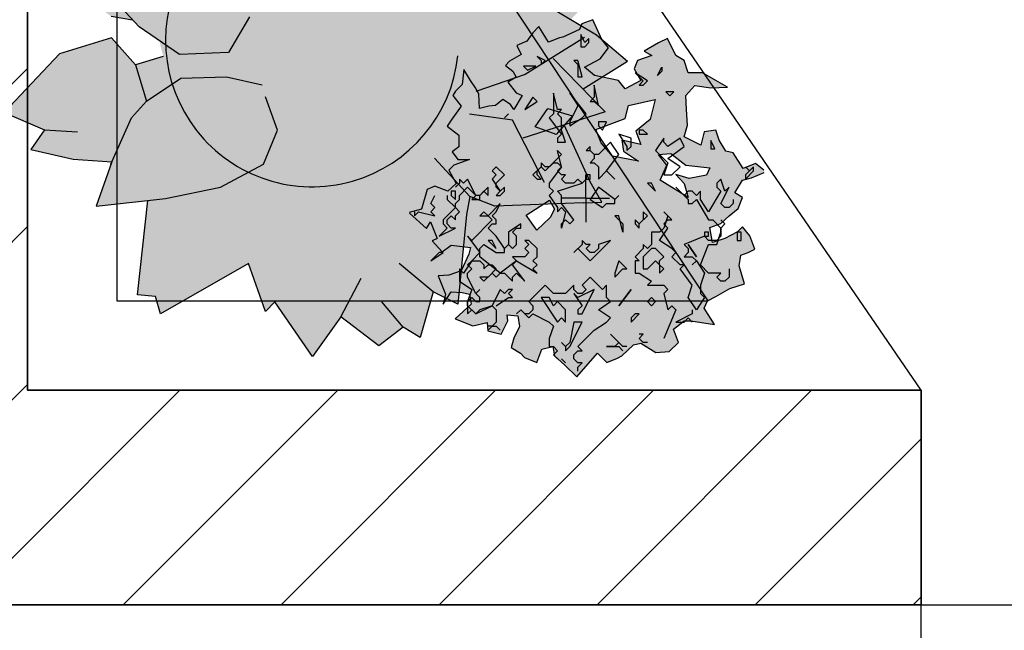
# Model space of a CAD drawing. Header units: millimetres. Extents: x 599892 to 1424040, y -105982 to -25022.
# Tile 15 of 25: x 602909 to 602964, y -27318 to -27284. Entities that reach past the tile are written whole.
import ezdxf

# ---------------------------------------------------------------- set-up
doc = ezdxf.new("R2010")
doc.units = ezdxf.units.MM
doc.header["$MEASUREMENT"] = 0
doc.linetypes.add('Przerywana 1_100', pattern=[100, 50, -50])
for name, color, linetype, lineweight in [('Opisy', 7, 'Continuous', 25), ('Wyposażenie', 7, 'Continuous', 25), ('Wyposażenie_Nr_pióra__104', 7, 'Continuous', 25), ('Wyposażenie_Nr_pióra__43', 7, 'Continuous', 25), ('Ściany_Nr_pióra__20', 7, 'Continuous', 25), ('Ściany_Nr_pióra__21', 7, 'Continuous', 25), ('Ściany_Nr_pióra__82', 7, 'Continuous', 25)]:
    doc.layers.add(name, color=color, linetype=linetype, lineweight=lineweight)
pattern_1 = [(45, (600207.518, -59625.8733), (-4.4194174, 4.4194174), [])]

msp = doc.modelspace()

# ---------------------------------------------------------------- hatches: boundary and pattern name
at = {"layer": 'Wyposażenie', "linetype": 'Continuous'}
msp.add_hatch(color=256, dxfattribs=at).paths.add_polyline_path([(602917.254, -27300.698), (602916.966, -27299.719), (602915.956, -27299.638), (602916.55, -27294.352), (602915.587, -27294.455), (602913.645, -27294.662), (602914.527, -27292.187), (602912.367, -27292.049), (602909.998, -27291.503), (602910.761, -27290.395), (602908.51, -27289.43), (602911.59, -27286.144), (602914.499, -27285.249), (602915.854, -27286.762), (602917.4, -27286.303), (602917.183, -27285.415), (602916.057, -27284.642), (602915.68, -27284.258), (602914.488, -27284.051), (602912.932, -27282.95), (602910.069, -27279.09), (602912.916, -27278.498), (602915.939, -27278.321), (602915.447, -27276.537), (602915.27, -27275.894), (602915.204, -27274.375), (602915.751, -27274.492), (602915.767, -27270.772), (602920.615, -27272.906), (602921.822, -27274.857), (602921.387, -27276.589), (602922.245, -27277.994), (602923.624, -27275.401), (602922.47, -27274.681), (602922.018, -27271.758), (602924.449, -27267.934), (602927.764, -27272.738), (602927.11, -27274.648), (602927.917, -27275.955), (602929.14, -27273.132), (602933.608, -27270.458), (602933.722, -27271.481), (602935.744, -27270.806), (602935.749, -27275.735), (602940.571, -27275.761), (602939.521, -27279.646), (602942.252, -27280.802), (602941.26, -27283.105), (602940.733, -27283.672), (602940.206, -27284.239), (602940.837, -27284.615), (602941.652, -27285.102), (602943.379, -27286.589), (602940.894, -27288.127), (602942.128, -27289.395), (602939.839, -27290.129), (602941.282, -27293.311), (602941.937, -27294.442), (602941.417, -27294.467), (602940.896, -27294.492), (602935.955, -27294.679), (602934.562, -27294.135), (602934.376, -27295.14), (602934.135, -27297.651), (602933.893, -27300.162), (602932.507, -27299.46), (602931.774, -27302.012), (602930.831, -27301.434), (602929.466, -27302.484), (602927.347, -27300.866), (602925.754, -27303.076), (602923.649, -27300.027), (602923.115, -27300.562), (602922.176, -27297.88)])
h = msp.add_hatch(color=256, dxfattribs=at)
h.paths.add_polyline_path([(602951.032, -27292.796), (602950.316, -27293.08), (602949.804, -27293.219), (602949.385, -27293.917), (602949.804, -27294.196), (602949.571, -27294.801), (602949.06, -27295.22), (602948.594, -27295.639), (602947.989, -27295.871), (602948.129, -27296.709), (602948.827, -27296.476), (602949.525, -27296.104), (602949.804, -27295.825), (602950.223, -27296.337), (602950.502, -27297.081), (602950.13, -27297.267), (602949.711, -27297.407), (602949.618, -27298.012), (602949.917, -27299.025), (602949.106, -27299.268), (602948.315, -27299.733), (602947.85, -27299.966), (602947.664, -27300.384), (602948.236, -27301.282), (602946.919, -27301.082), (602946.547, -27301.082), (602945.942, -27301.548), (602946.222, -27302.292), (602945.71, -27302.804), (602944.965, -27302.85), (602944.128, -27302.339), (602943.709, -27302.432), (602943.058, -27303.036), (602942.825, -27303.176), (602942.22, -27303.409), (602941.708, -27302.897), (602940.541, -27304.221), (602939.847, -27303.548), (602939.289, -27303.036), (602939.196, -27302.525), (602938.591, -27302.664), (602938.312, -27303.409), (602937.614, -27303.129), (602937.382, -27302.897), (602936.87, -27302.571), (602937.009, -27302.059), (602937.335, -27301.408), (602937.242, -27300.803), (602936.637, -27300.757), (602936.684, -27301.082), (602936.311, -27301.827), (602935.567, -27301.641), (602935.521, -27301.175), (602934.73, -27301.361), (602933.74, -27300.967), (602934.637, -27300.152), (602934.544, -27299.593), (602934.125, -27299.5), (602933.52, -27299.454), (602933.072, -27300.149), (602933.194, -27299.593), (602932.776, -27298.57), (602933.38, -27298.523), (602934.078, -27298.291), (602934.497, -27297.36), (602934.59, -27296.988), (602933.52, -27296.848), (602933.008, -27297.221), (602932.45, -27296.616), (602932.729, -27296.476), (602932.357, -27295.546), (602932.124, -27295.918), (602931.173, -27295.065, -0.000972), (602931.17, -27295.026), (602931.845, -27294.848), (602932.171, -27293.731), (602932.589, -27293.545), (602933.334, -27293.824), (602933.799, -27293.406), (602933.38, -27292.661), (602933.66, -27292.382), (602934.544, -27292.056), (602933.892, -27292.056), (602933.566, -27291.638), (602933.939, -27291.358), (602933.939, -27290.707), (602933.287, -27290.195), (602933.52, -27289.87), (602934.078, -27289.079), (602933.613, -27288.474), (602933.753, -27288.241), (602934.125, -27287.869), (602934.214, -27287.026), (602934.59, -27287.636), (602934.869, -27288.055), (602935.055, -27288.381), (602935.102, -27289.218), (602935.614, -27289.079), (602935.986, -27289.032), (602936.405, -27288.706), (602936.823, -27288.986), (602937.009, -27289.265), (602937.475, -27288.474), (602937.149, -27288.334), (602936.684, -27287.729), (602937.149, -27287.45), (602936.963, -27287.125), (602936.544, -27286.799), (602936.777, -27286.566), (602937.428, -27286.194), (602937.195, -27285.682), (602937.754, -27285.45), (602938.079, -27284.984), (602938.426, -27284.615), (602938.963, -27285.496), (602939.568, -27285.264), (602939.754, -27285.217), (602940.685, -27284.798), (602940.825, -27284.473), (602941.432, -27284.245), (602941.941, -27285.357), (602942.313, -27285.822), (602941.848, -27286.427), (602940.964, -27286.892), (602941.522, -27287.357), (602942.872, -27287.636), (602943.244, -27288.102), (602944.128, -27287.636), (602943.756, -27286.985), (602943.942, -27286.52), (602944.733, -27286.241), (602944.314, -27286.008), (602945.105, -27285.543), (602945.621, -27285.302), (602946.082, -27286.241), (602946.547, -27286.52), (602946.78, -27287.218), (602947.571, -27287.218), (602948.315, -27287.636), (602948.966, -27288.018), (602948.036, -27288.055), (602947.152, -27287.916), (602946.64, -27288.474), (602946.687, -27289.265), (602946.733, -27290.149), (602946.547, -27290.8), (602947.478, -27291.265), (602947.664, -27290.521), (602948.315, -27290.428), (602948.501, -27290.986), (602948.873, -27291.591), (602949.292, -27291.684), (602949.851, -27292.568), (602950.548, -27292.289), (602951.011, -27292.654, -0.003579)])
h.paths.add_polyline_path([(602947.803, -27292.94), (602947.989, -27292.522), (602946.64, -27292.382), (602945.803, -27291.731), (602945.105, -27291.777), (602945.57, -27292.382), (602945.198, -27293.219), (602946.78, -27294.196), (602946.547, -27293.406), (602946.082, -27292.894), (602946.826, -27293.126)], flags=0)
h.paths.add_polyline_path([(602944.64, -27289.823), (602944.919, -27288.706), (602943.43, -27289.032), (602943.244, -27289.777), (602941.615, -27290.381), (602941.895, -27291.126), (602942.546, -27291.87), (602943.988, -27292.149), (602943.151, -27291.591), (602943.058, -27290.986), (602944.128, -27291.219), (602943.849, -27290.474)], flags=0)
h.paths.add_polyline_path([(602939.382, -27290.661), (602940.293, -27289.625), (602938.917, -27289.218), (602938.219, -27290.242)], flags=0)
h.paths.add_polyline_path([(602939.057, -27295.313), (602939.289, -27294.848), (602939.01, -27294.336), (602937.707, -27295.174), (602938.312, -27296.011)], flags=0)
at = {"layer": 'Ściany_Nr_pióra__20', "linetype": 'Continuous'}
h = msp.add_hatch(dxfattribs=at)
h.set_pattern_fill('Bloczki_ceramiczne', color=256, scale=0.1, angle=90, style=0, pattern_type=2)
h.set_pattern_definition(pattern_1)
h.paths.add_polyline_path([(602884.807, -27243.971), (602884.807, -27316.971), (602909.807, -27304.971), (602909.807, -27231.971)])
h = msp.add_hatch(dxfattribs=at)
h.set_pattern_fill('Bloczki_ceramiczne', color=256, scale=0.1, angle=90, style=0, pattern_type=2)
h.set_pattern_definition(pattern_1)
h.paths.add_polyline_path([(602959.807, -27304.971), (602909.807, -27304.971), (602884.807, -27316.971), (602959.807, -27316.971)])

# ---------------------------------------------------------------- linework, layer by layer
at = {"layer": 'Opisy', "linetype": 'Continuous'}
for p, q in [((602909.807, -27231.971), (602909.807, -27304.971)), ((602909.807, -27304.971), (602959.807, -27304.971)), ((602959.807, -27304.971), (602959.807, -27316.971)), ((602959.807, -27316.971), (602884.807, -27316.971))]:
    msp.add_line(p, q, dxfattribs=at)
at = {"layer": 'Wyposażenie_Nr_pióra__104', "linetype": 'Continuous'}
for p, q in [((602916.057, -27284.642), (602913.325, -27281.676)), ((602941.652, -27285.102), (602938.739, -27283.364)), ((602914.488, -27284.051), (602915.68, -27284.258)), ((602922.23, -27284.079), (602921.053, -27286.081)), ((602938.426, -27284.615), (602938.079, -27284.984)), ((602938.963, -27285.496), (602938.426, -27284.615)), ((602940.825, -27284.473), (602940.685, -27284.798)), ((602941.432, -27284.245), (602940.825, -27284.473)), ((602941.941, -27285.357), (602941.432, -27284.245)), ((602918.309, -27286.188), (602916.057, -27284.642)), ((602938.079, -27284.984), (602937.754, -27285.45)), ((602940.685, -27284.798), (602939.754, -27285.217)), ((602940.99, -27285.522), (602940.762, -27285.065)), ((602940.762, -27285.065), (602940.762, -27285.751)), ((602943.379, -27286.589), (602941.652, -27285.102)), ((602914.499, -27285.249), (602911.59, -27286.144)), ((602915.854, -27286.762), (602914.499, -27285.249)), ((602937.754, -27285.45), (602937.195, -27285.682)), ((602937.195, -27285.682), (602937.428, -27286.194)), ((602940.964, -27285.239), (602937.65, -27287.306)), ((602939.568, -27285.264), (602938.963, -27285.496)), ((602939.754, -27285.217), (602939.568, -27285.264)), ((602941.219, -27285.294), (602940.99, -27285.522)), ((602940.99, -27285.751), (602941.219, -27285.522)), ((602941.219, -27285.522), (602941.219, -27285.294)), ((602942.313, -27285.822), (602941.941, -27285.357)), ((602945.105, -27285.543), (602944.314, -27286.008)), ((602945.621, -27285.302), (602945.105, -27285.543)), ((602946.082, -27286.241), (602945.621, -27285.302)), ((602911.59, -27286.144), (602908.51, -27289.43)), ((602921.053, -27286.081), (602918.309, -27286.188)), ((602937.428, -27286.194), (602936.777, -27286.566)), ((602940.762, -27285.751), (602940.99, -27285.751)), ((602941.848, -27286.427), (602942.313, -27285.822)), ((602944.733, -27286.241), (602943.942, -27286.52)), ((602944.314, -27286.008), (602944.733, -27286.241)), ((602946.547, -27286.52), (602946.082, -27286.241)), ((602917.4, -27286.303), (602915.854, -27286.762)), ((602915.854, -27286.762), (602916.458, -27288.804)), ((602936.777, -27286.566), (602936.544, -27286.799)), ((602936.544, -27286.799), (602936.963, -27287.125)), ((602938.776, -27286.527), (602938.318, -27286.299)), ((602938.318, -27286.299), (602938.547, -27286.527)), ((602938.547, -27286.756), (602938.776, -27286.527)), ((602938.547, -27286.527), (602938.547, -27286.756)), ((602942.128, -27289.395), (602939.225, -27286.413)), ((602940.604, -27286.527), (602940.375, -27286.527)), ((602940.375, -27286.527), (602940.604, -27286.756)), ((602940.832, -27287.441), (602940.604, -27286.527)), ((602940.604, -27286.756), (602940.604, -27287.441)), ((602943.379, -27286.589), (602940.894, -27288.127)), ((602940.964, -27286.892), (602941.848, -27286.427)), ((602943.942, -27286.52), (602943.756, -27286.985)), ((602946.78, -27287.218), (602946.547, -27286.52)), ((602934.214, -27287.026), (602934.125, -27287.869)), ((602934.59, -27287.636), (602934.214, -27287.026)), ((602937.65, -27287.306), (602934.896, -27288.253)), ((602936.963, -27287.125), (602937.149, -27287.45)), ((602938.241, -27286.845), (602937.555, -27286.845)), ((602937.555, -27286.845), (602937.784, -27287.074)), ((602937.784, -27287.074), (602938.241, -27286.845)), ((602941.522, -27287.357), (602940.964, -27286.892)), ((602942.872, -27287.636), (602941.522, -27287.357)), ((602943.756, -27286.985), (602944.128, -27287.636)), ((602944.489, -27287.67), (602943.804, -27287.213)), ((602943.804, -27287.213), (602944.261, -27287.67)), ((602945.063, -27287.358), (602945.291, -27286.9)), ((602945.291, -27287.129), (602945.063, -27287.358)), ((602945.291, -27286.9), (602945.291, -27287.129)), ((602947.571, -27287.218), (602946.78, -27287.218)), ((602948.315, -27287.636), (602947.571, -27287.218)), ((602916.458, -27288.804), (602918.381, -27287.513)), ((602918.381, -27287.513), (602920.947, -27287.442)), ((602920.947, -27287.442), (602922.946, -27287.889)), ((602934.125, -27287.869), (602933.753, -27288.241)), ((602934.869, -27288.055), (602934.59, -27287.636)), ((602937.149, -27287.45), (602936.684, -27287.729)), ((602936.684, -27287.729), (602937.149, -27288.334)), ((602940.604, -27287.441), (602940.832, -27287.441)), ((602941.747, -27289.041), (602941.518, -27287.899)), ((602941.518, -27287.899), (602941.518, -27288.584)), ((602943.244, -27288.102), (602942.872, -27287.636)), ((602944.128, -27287.636), (602943.244, -27288.102)), ((602944.261, -27287.67), (602944.032, -27287.899)), ((602944.032, -27287.899), (602944.261, -27287.899)), ((602944.261, -27287.899), (602944.489, -27287.67)), ((602946.64, -27288.474), (602947.152, -27287.916)), ((602947.152, -27287.916), (602948.036, -27288.055)), ((602948.966, -27288.018), (602948.315, -27287.636)), ((602933.753, -27288.241), (602933.613, -27288.474)), ((602933.613, -27288.474), (602934.078, -27289.079)), ((602935.055, -27288.381), (602934.869, -27288.055)), ((602935.102, -27289.218), (602935.055, -27288.381)), ((602937.475, -27288.474), (602937.009, -27289.265)), ((602937.149, -27288.334), (602937.475, -27288.474)), ((602939.461, -27289.27), (602939.233, -27288.356)), ((602939.233, -27288.356), (602939.233, -27289.498)), ((602941.061, -27289.498), (602940.147, -27288.356)), ((602940.147, -27288.356), (602940.604, -27289.041)), ((602945.977, -27288.272), (602945.52, -27288.272)), ((602945.52, -27288.272), (602945.748, -27288.5)), ((602945.748, -27288.5), (602945.977, -27288.272)), ((602946.687, -27289.265), (602946.64, -27288.474)), ((602948.036, -27288.055), (602948.966, -27288.018)), ((602915.627, -27289.733), (602916.458, -27288.804)), ((602923.79, -27290.419), (602923.115, -27288.552)), ((602935.986, -27289.032), (602935.614, -27289.079)), ((602936.405, -27288.706), (602935.986, -27289.032)), ((602936.823, -27288.986), (602936.405, -27288.706)), ((602937.009, -27289.265), (602936.823, -27288.986)), ((602938.09, -27288.584), (602937.633, -27289.27)), ((602937.633, -27289.27), (602938.318, -27288.813)), ((602938.318, -27288.813), (602938.09, -27288.584)), ((602941.518, -27288.584), (602941.29, -27288.813)), ((602941.29, -27288.813), (602941.518, -27288.813)), ((602941.518, -27288.813), (602941.747, -27289.041)), ((602943.244, -27289.777), (602943.43, -27289.032)), ((602943.43, -27289.032), (602944.919, -27288.706)), ((602944.919, -27288.706), (602944.64, -27289.823)), ((602908.51, -27289.43), (602910.761, -27290.395)), ((602934.078, -27289.079), (602933.52, -27289.87)), ((602936.943, -27289.863), (602934.546, -27289.521)), ((602935.614, -27289.079), (602935.102, -27289.218)), ((602936.719, -27289.498), (602936.49, -27289.727)), ((602936.49, -27289.727), (602936.719, -27289.498)), ((602942.128, -27289.395), (602937.529, -27290.87)), ((602938.219, -27290.242), (602938.917, -27289.218)), ((602938.917, -27289.218), (602940.293, -27289.625)), ((602939.233, -27289.498), (602939.004, -27289.727)), ((602939.461, -27289.498), (602939.69, -27289.27)), ((602939.69, -27289.27), (602939.461, -27289.27)), ((602939.69, -27289.727), (602939.461, -27289.498)), ((602940.604, -27289.041), (602940.147, -27289.956)), ((602940.832, -27289.727), (602941.061, -27289.498)), ((602946.733, -27290.149), (602946.687, -27289.265)), ((602914.465, -27292.329), (602915.627, -27289.733)), ((602933.52, -27289.87), (602933.287, -27290.195)), ((602938.725, -27293.34), (602936.943, -27289.863)), ((602939.004, -27289.727), (602939.69, -27290.641)), ((602940.293, -27289.625), (602939.382, -27290.661)), ((602939.69, -27290.413), (602939.69, -27289.727)), ((602941.282, -27293.311), (602939.839, -27290.129)), ((602940.147, -27290.184), (602940.832, -27289.727)), ((602940.147, -27289.956), (602940.147, -27290.184)), ((602941.615, -27290.381), (602943.244, -27289.777)), ((602942.204, -27289.956), (602941.747, -27289.956)), ((602941.747, -27289.956), (602941.747, -27290.184)), ((602941.975, -27290.413), (602942.204, -27289.956)), ((602944.64, -27289.823), (602943.849, -27290.474)), ((602910.761, -27290.395), (602909.998, -27291.503)), ((602910.761, -27290.395), (602912.607, -27290.515)), ((602923.016, -27292.326), (602923.79, -27290.419)), ((602933.287, -27290.195), (602933.939, -27290.707)), ((602939.382, -27290.661), (602938.219, -27290.242)), ((602939.69, -27290.641), (602939.461, -27290.87)), ((602939.918, -27291.098), (602939.69, -27290.413)), ((602941.895, -27291.126), (602941.615, -27290.381)), ((602941.747, -27290.184), (602941.975, -27290.413)), ((602943.575, -27290.87), (602942.889, -27290.641)), ((602942.889, -27290.641), (602943.347, -27291.327)), ((602943.849, -27290.474), (602944.128, -27291.219)), ((602944.261, -27290.413), (602944.032, -27290.413)), ((602944.032, -27290.413), (602944.032, -27290.641)), ((602944.032, -27290.641), (602944.489, -27290.641)), ((602944.489, -27290.641), (602944.261, -27290.413)), ((602946.547, -27290.8), (602946.733, -27290.149)), ((602947.664, -27290.521), (602947.478, -27291.265)), ((602948.315, -27290.428), (602947.664, -27290.521)), ((602948.501, -27290.986), (602948.315, -27290.428)), ((602933.939, -27290.707), (602933.939, -27291.358)), ((602939.461, -27290.87), (602939.461, -27291.098)), ((602939.461, -27291.098), (602939.918, -27291.098)), ((602942.432, -27291.098), (602941.747, -27291.784)), ((602942.546, -27291.87), (602941.895, -27291.126)), ((602942.889, -27291.784), (602942.432, -27291.098)), ((602944.128, -27291.219), (602943.058, -27290.986)), ((602943.058, -27290.986), (602943.151, -27291.591)), ((602943.575, -27291.327), (602943.575, -27290.87)), ((602945.404, -27290.87), (602944.946, -27291.555)), ((602945.404, -27291.098), (602945.404, -27290.87)), ((602945.632, -27291.327), (602945.404, -27291.098)), ((602946.318, -27290.87), (602945.632, -27291.327)), ((602946.546, -27291.327), (602946.318, -27290.87)), ((602947.478, -27291.265), (602946.547, -27290.8)), ((602948.269, -27291.462), (602948.04, -27291.005)), ((602948.04, -27291.005), (602948.04, -27291.462)), ((602948.873, -27291.591), (602948.501, -27290.986)), ((602909.998, -27291.503), (602912.367, -27292.049)), ((602933.939, -27291.358), (602933.566, -27291.638)), ((602933.566, -27291.638), (602933.892, -27292.056)), ((602939.69, -27291.784), (602939.004, -27292.47)), ((602939.69, -27292.47), (602939.461, -27291.555)), ((602939.461, -27291.555), (602939.69, -27291.784)), ((602941.29, -27291.327), (602941.061, -27291.555)), ((602941.061, -27291.555), (602941.29, -27291.555)), ((602941.29, -27291.555), (602941.29, -27291.327)), ((602941.518, -27291.784), (602941.29, -27291.555)), ((602941.29, -27291.555), (602941.518, -27291.784)), ((602941.518, -27291.784), (602941.518, -27292.012)), ((602941.747, -27291.784), (602941.518, -27291.784)), ((602942.204, -27292.698), (602942.889, -27291.784)), ((602943.151, -27291.591), (602943.988, -27292.149)), ((602943.347, -27291.555), (602943.575, -27291.327)), ((602943.347, -27291.327), (602943.347, -27291.555)), ((602944.946, -27291.555), (602945.632, -27292.241)), ((602945.105, -27291.777), (602945.803, -27291.731)), ((602945.57, -27292.382), (602945.105, -27291.777)), ((602945.632, -27292.012), (602946.546, -27291.327)), ((602945.803, -27291.731), (602946.64, -27292.382)), ((602948.04, -27291.462), (602948.269, -27291.462)), ((602949.292, -27291.684), (602948.873, -27291.591)), ((602949.851, -27292.568), (602949.292, -27291.684)), ((602912.367, -27292.049), (602914.527, -27292.187)), ((602914.527, -27292.187), (602913.645, -27294.663)), ((602920.613, -27293.612), (602923.016, -27292.326)), ((602934.562, -27294.135), (602932.577, -27291.982)), ((602934.544, -27292.056), (602933.66, -27292.382)), ((602933.892, -27292.056), (602934.544, -27292.056)), ((602938.776, -27292.47), (602938.547, -27292.241)), ((602938.547, -27292.241), (602938.547, -27292.47)), ((602938.776, -27292.698), (602939.233, -27292.241)), ((602939.233, -27292.241), (602939.461, -27292.241)), ((602939.461, -27292.241), (602939.69, -27292.47)), ((602941.518, -27292.012), (602941.29, -27292.241)), ((602941.29, -27292.241), (602941.518, -27292.241)), ((602941.518, -27292.241), (602941.747, -27292.47)), ((602943.988, -27292.149), (602942.546, -27291.87)), ((602945.632, -27292.241), (602945.404, -27292.927)), ((602946.318, -27292.47), (602945.632, -27292.012)), ((602950.548, -27292.289), (602949.851, -27292.568)), ((602951.011, -27292.654), (602950.548, -27292.289)), ((602933.66, -27292.382), (602933.38, -27292.661)), ((602933.38, -27292.661), (602933.799, -27293.406)), ((602936.033, -27292.47), (602935.804, -27292.698)), ((602935.804, -27292.698), (602936.033, -27292.927)), ((602936.49, -27292.927), (602936.033, -27292.47)), ((602938.547, -27292.47), (602938.09, -27292.927)), ((602938.318, -27292.698), (602938.547, -27292.47)), ((602938.318, -27292.927), (602938.318, -27292.698)), ((602938.547, -27292.47), (602938.776, -27292.698)), ((602939.004, -27292.47), (602938.776, -27292.47)), ((602939.69, -27292.47), (602939.004, -27293.384)), ((602939.461, -27292.698), (602939.69, -27292.47)), ((602939.69, -27292.927), (602939.461, -27292.698)), ((602941.747, -27292.47), (602941.747, -27293.155)), ((602941.747, -27293.155), (602942.204, -27292.698)), ((602942.204, -27292.698), (602942.661, -27293.155)), ((602942.661, -27293.155), (602942.204, -27292.698)), ((602945.198, -27293.219), (602945.57, -27292.382)), ((602945.861, -27292.927), (602946.318, -27292.47)), ((602946.826, -27293.126), (602946.082, -27292.894)), ((602946.082, -27292.894), (602946.547, -27293.406)), ((602946.64, -27292.382), (602947.989, -27292.522)), ((602947.989, -27292.522), (602947.803, -27292.94)), ((602949.975, -27292.47), (602950.203, -27292.698)), ((602950.203, -27292.698), (602949.975, -27292.927)), ((602949.975, -27293.155), (602950.432, -27292.698)), ((602950.432, -27292.47), (602950.203, -27292.698)), ((602950.316, -27293.08), (602951.032, -27292.796)), ((602950.432, -27292.698), (602950.432, -27292.47)), ((602933.799, -27293.406), (602933.334, -27293.824)), ((602933.976, -27293.384), (602933.747, -27293.612)), ((602934.204, -27293.384), (602933.976, -27293.155)), ((602933.976, -27293.155), (602933.976, -27293.384)), ((602934.433, -27293.155), (602934.204, -27293.384)), ((602934.89, -27294.069), (602934.433, -27293.155)), ((602936.033, -27292.927), (602935.804, -27293.155)), ((602935.804, -27293.155), (602936.261, -27293.841)), ((602936.033, -27293.384), (602936.49, -27292.927)), ((602936.033, -27293.612), (602936.033, -27293.384)), ((602938.09, -27292.927), (602938.318, -27293.155)), ((602938.547, -27293.155), (602938.318, -27292.927)), ((602938.318, -27293.155), (602938.547, -27293.155)), ((602939.004, -27293.384), (602939.004, -27293.612)), ((602939.461, -27293.841), (602940.832, -27293.384)), ((602939.69, -27293.155), (602939.918, -27292.927)), ((602939.918, -27292.927), (602939.69, -27292.927)), ((602939.918, -27293.384), (602939.69, -27293.155)), ((602940.375, -27293.384), (602939.918, -27293.384)), ((602940.604, -27293.155), (602940.375, -27293.384)), ((602940.832, -27293.384), (602940.604, -27293.155)), ((602940.832, -27293.384), (602941.061, -27293.155)), ((602941.061, -27293.155), (602940.832, -27293.384)), ((602941.044, -27294.233), (602941.044, -27292.899)), ((602941.29, -27292.927), (602941.061, -27292.927)), ((602941.061, -27292.927), (602941.061, -27293.155)), ((602941.061, -27293.155), (602941.29, -27293.155)), ((602941.937, -27294.442), (602941.282, -27293.311)), ((602941.29, -27293.155), (602941.29, -27292.927)), ((602944.718, -27293.384), (602944.489, -27293.384)), ((602944.489, -27293.384), (602944.946, -27293.841)), ((602944.946, -27293.841), (602944.718, -27293.384)), ((602946.78, -27294.196), (602945.198, -27293.219)), ((602945.404, -27292.927), (602945.861, -27292.927)), ((602946.547, -27293.406), (602946.78, -27294.196)), ((602947.803, -27292.94), (602946.826, -27293.126)), ((602948.603, -27293.155), (602948.375, -27293.384)), ((602948.375, -27293.384), (602948.375, -27293.612)), ((602948.832, -27293.841), (602948.603, -27293.155)), ((602949.385, -27293.917), (602949.804, -27293.219)), ((602949.804, -27293.219), (602950.316, -27293.08)), ((602949.975, -27292.927), (602949.975, -27293.155)), ((602917.529, -27294.247), (602920.613, -27293.612)), ((602932.171, -27293.731), (602931.845, -27294.848)), ((602932.589, -27293.545), (602932.171, -27293.731)), ((602933.334, -27293.824), (602932.589, -27293.545)), ((602933.747, -27293.841), (602933.519, -27293.841)), ((602933.519, -27293.841), (602933.519, -27294.069)), ((602933.747, -27294.298), (602933.747, -27293.841)), ((602933.976, -27294.069), (602934.433, -27293.612)), ((602934.433, -27293.612), (602934.89, -27294.069)), ((602935.576, -27293.612), (602935.119, -27294.069)), ((602935.119, -27294.069), (602935.347, -27293.841)), ((602935.347, -27293.841), (602935.576, -27294.069)), ((602935.576, -27294.069), (602935.576, -27293.612)), ((602936.261, -27293.841), (602936.033, -27293.612)), ((602936.261, -27293.841), (602936.033, -27294.069)), ((602936.49, -27293.612), (602936.261, -27293.841)), ((602936.261, -27294.069), (602936.49, -27293.841)), ((602936.49, -27293.841), (602936.49, -27293.612)), ((602939.004, -27293.612), (602939.233, -27293.841)), ((602939.233, -27293.841), (602939.004, -27294.069)), ((602939.69, -27294.069), (602939.461, -27293.841)), ((602941.747, -27293.612), (602941.29, -27294.298)), ((602942.661, -27294.298), (602941.747, -27293.612)), ((602946.546, -27294.069), (602946.089, -27293.612)), ((602946.089, -27293.612), (602946.775, -27294.298)), ((602946.775, -27293.841), (602946.546, -27294.069)), ((602947.003, -27293.841), (602946.775, -27293.841)), ((602947.232, -27294.069), (602947.003, -27293.841)), ((602947.461, -27293.841), (602947.232, -27294.069)), ((602947.461, -27294.298), (602947.461, -27293.841)), ((602948.603, -27293.841), (602947.918, -27294.984)), ((602948.375, -27293.612), (602948.603, -27293.841)), ((602948.603, -27294.527), (602949.06, -27293.612)), ((602949.06, -27293.612), (602948.832, -27293.841)), ((602949.804, -27294.196), (602949.385, -27293.917)), ((602913.645, -27294.663), (602917.529, -27294.247)), ((602915.956, -27299.638), (602916.55, -27294.352)), ((602932.376, -27294.527), (602932.605, -27294.069)), ((602932.605, -27294.755), (602932.376, -27294.527)), ((602933.29, -27294.069), (602933.29, -27294.298)), ((602933.29, -27294.298), (602933.747, -27294.755)), ((602933.519, -27294.069), (602933.747, -27294.298)), ((602933.747, -27294.527), (602933.976, -27294.298)), ((602933.747, -27294.755), (602933.747, -27294.527)), ((602933.976, -27294.298), (602933.976, -27294.069)), ((602934.562, -27294.135), (602934.376, -27295.14)), ((602935.955, -27294.679), (602934.562, -27294.135)), ((602934.89, -27294.069), (602934.662, -27294.298)), ((602934.662, -27294.298), (602935.119, -27294.298)), ((602935.119, -27294.069), (602934.89, -27294.069)), ((602935.119, -27294.298), (602935.119, -27294.069)), ((602936.261, -27294.527), (602935.576, -27295.212)), ((602940.896, -27294.492), (602935.955, -27294.679)), ((602936.033, -27294.069), (602936.261, -27294.069)), ((602936.033, -27294.984), (602936.261, -27294.527)), ((602937.707, -27295.174), (602939.01, -27294.336)), ((602939.004, -27294.069), (602939.461, -27294.755)), ((602939.01, -27294.336), (602939.289, -27294.848)), ((602939.69, -27294.527), (602939.69, -27294.069)), ((602940.375, -27295.441), (602939.69, -27294.527)), ((602941.044, -27294.233), (602939.711, -27294.233)), ((602940.896, -27294.492), (602941.937, -27294.442)), ((602941.044, -27294.233), (602942.378, -27294.233)), ((602941.044, -27294.233), (602941.044, -27295.566)), ((602941.29, -27294.298), (602941.975, -27294.755)), ((602941.975, -27294.755), (602942.204, -27294.527)), ((602942.204, -27294.527), (602942.661, -27294.527)), ((602942.661, -27294.298), (602942.889, -27294.069)), ((602942.889, -27294.069), (602942.661, -27294.298)), ((602942.661, -27294.527), (602942.661, -27294.298)), ((602946.775, -27294.298), (602946.775, -27294.527)), ((602946.775, -27294.527), (602947.003, -27294.527)), ((602947.003, -27294.527), (602947.232, -27294.298)), ((602947.232, -27294.298), (602947.918, -27295.441)), ((602947.918, -27294.984), (602947.461, -27294.298)), ((602948.832, -27294.755), (602948.603, -27294.527)), ((602949.289, -27294.527), (602949.06, -27294.755)), ((602949.289, -27294.298), (602949.289, -27294.527)), ((602949.571, -27294.801), (602949.804, -27294.196)), ((602931.845, -27294.848), (602931.17, -27295.026)), ((602931.173, -27295.065), (602932.124, -27295.918)), ((602931.462, -27295.212), (602931.69, -27294.984)), ((602931.462, -27294.984), (602931.462, -27295.212)), ((602931.69, -27294.984), (602932.605, -27295.212)), ((602932.376, -27294.984), (602932.605, -27294.755)), ((602932.605, -27295.212), (602932.376, -27294.984)), ((602933.747, -27294.755), (602933.062, -27295.441)), ((602933.976, -27294.984), (602933.747, -27294.755)), ((602933.747, -27295.212), (602933.976, -27294.984)), ((602935.347, -27294.984), (602935.119, -27295.212)), ((602935.576, -27295.212), (602935.347, -27294.984)), ((602935.804, -27295.212), (602936.033, -27294.984)), ((602939.289, -27294.848), (602939.057, -27295.313)), ((602939.461, -27294.755), (602939.461, -27294.984)), ((602939.461, -27294.984), (602939.69, -27294.755)), ((602939.69, -27294.755), (602939.918, -27294.984)), ((602939.918, -27294.984), (602939.69, -27295.898)), ((602944.489, -27295.212), (602944.261, -27294.984)), ((602944.261, -27294.984), (602944.261, -27295.441)), ((602945.861, -27295.441), (602945.404, -27294.984)), ((602945.404, -27294.984), (602945.632, -27295.212)), ((602949.06, -27294.755), (602948.832, -27294.755)), ((602949.06, -27295.22), (602949.571, -27294.801)), ((602932.124, -27295.918), (602932.357, -27295.546)), ((602932.357, -27295.546), (602932.729, -27296.476)), ((602933.062, -27295.441), (602933.062, -27295.669)), ((602933.29, -27295.441), (602933.519, -27295.212)), ((602933.29, -27295.669), (602933.29, -27295.441)), ((602933.519, -27295.212), (602933.747, -27295.441)), ((602933.747, -27295.441), (602933.747, -27295.212)), ((602934.376, -27295.14), (602933.893, -27300.162)), ((602935.804, -27295.441), (602934.662, -27296.584)), ((602935.119, -27295.212), (602935.576, -27295.212)), ((602935.576, -27295.212), (602935.804, -27295.441)), ((602936.033, -27295.441), (602935.804, -27295.212)), ((602936.033, -27295.669), (602936.033, -27295.441)), ((602938.312, -27296.011), (602937.707, -27295.174)), ((602939.057, -27295.313), (602938.312, -27296.011)), ((602939.69, -27295.669), (602939.918, -27295.441)), ((602939.918, -27295.441), (602940.147, -27295.669)), ((602940.147, -27295.669), (602940.375, -27295.441)), ((602942.889, -27295.212), (602942.661, -27295.212)), ((602942.661, -27295.212), (602943.118, -27295.669)), ((602943.118, -27296.126), (602942.889, -27295.212)), ((602944.032, -27295.669), (602943.804, -27295.441)), ((602943.804, -27295.441), (602943.804, -27295.669)), ((602944.032, -27295.669), (602944.489, -27295.212)), ((602944.261, -27295.441), (602944.032, -27295.669)), ((602945.632, -27295.212), (602945.404, -27295.898)), ((602945.404, -27295.669), (602945.632, -27295.441)), ((602945.632, -27295.441), (602945.861, -27295.441)), ((602947.918, -27295.441), (602948.146, -27295.441)), ((602947.989, -27295.871), (602948.594, -27295.639)), ((602948.146, -27295.441), (602948.603, -27295.898)), ((602948.594, -27295.639), (602949.06, -27295.22)), ((602948.832, -27295.669), (602948.603, -27295.441)), ((602933.29, -27295.898), (602932.833, -27296.355)), ((602932.833, -27296.355), (602933.747, -27295.898)), ((602933.062, -27295.669), (602933.29, -27295.898)), ((602933.519, -27295.898), (602933.29, -27295.669)), ((602933.747, -27295.898), (602933.519, -27295.898)), ((602935.576, -27295.898), (602935.804, -27295.669)), ((602936.033, -27296.355), (602935.576, -27295.898)), ((602935.804, -27295.669), (602936.033, -27295.669)), ((602937.404, -27295.669), (602936.719, -27296.126)), ((602936.719, -27296.126), (602936.719, -27296.812)), ((602936.947, -27296.126), (602937.176, -27295.898)), ((602937.176, -27296.355), (602936.947, -27296.126)), ((602937.176, -27295.898), (602937.404, -27295.898)), ((602937.404, -27295.898), (602937.404, -27295.669)), ((602939.69, -27295.898), (602939.69, -27295.669)), ((602943.118, -27295.669), (602943.118, -27296.126)), ((602943.804, -27295.669), (602944.032, -27295.898)), ((602944.032, -27295.898), (602944.032, -27295.669)), ((602945.175, -27296.126), (602944.718, -27296.126)), ((602944.718, -27296.126), (602944.718, -27296.812)), ((602945.175, -27296.584), (602945.632, -27295.898)), ((602945.404, -27295.898), (602945.175, -27296.126)), ((602945.632, -27295.898), (602945.404, -27295.669)), ((602947.918, -27296.126), (602947.689, -27296.126)), ((602947.689, -27296.126), (602947.689, -27296.355)), ((602947.918, -27296.355), (602947.918, -27296.126)), ((602948.129, -27296.709), (602947.989, -27295.871)), ((602948.375, -27296.812), (602948.603, -27296.126)), ((602948.603, -27295.898), (602948.832, -27295.669)), ((602948.603, -27295.898), (602948.603, -27296.355)), ((602948.603, -27296.126), (602948.603, -27295.898)), ((602949.525, -27296.104), (602948.827, -27296.476)), ((602949.746, -27296.126), (602949.517, -27296.126)), ((602949.517, -27296.126), (602949.517, -27296.584)), ((602949.804, -27295.825), (602949.525, -27296.104)), ((602949.746, -27296.584), (602949.746, -27296.126)), ((602950.223, -27296.337), (602949.804, -27295.825)), ((602932.729, -27296.476), (602932.45, -27296.616)), ((602932.45, -27296.616), (602933.008, -27297.221)), ((602934.662, -27296.584), (602934.433, -27296.355)), ((602934.433, -27296.355), (602935.119, -27297.269)), ((602935.804, -27296.584), (602935.576, -27296.584)), ((602935.576, -27296.584), (602936.033, -27297.041)), ((602936.033, -27297.041), (602935.804, -27296.584)), ((602936.49, -27297.041), (602936.033, -27296.355)), ((602937.176, -27296.812), (602937.176, -27296.355)), ((602937.861, -27296.584), (602937.633, -27296.584)), ((602937.633, -27296.584), (602937.861, -27296.812)), ((602938.318, -27297.041), (602937.861, -27296.584)), ((602941.061, -27296.812), (602940.832, -27296.584)), ((602940.832, -27296.584), (602940.832, -27296.812)), ((602941.29, -27297.726), (602942.432, -27296.584)), ((602942.432, -27296.584), (602941.747, -27296.812)), ((602945.861, -27297.041), (602945.175, -27296.584)), ((602947.689, -27296.355), (602946.546, -27296.812)), ((602947.918, -27296.584), (602947.689, -27296.355)), ((602947.689, -27296.355), (602947.918, -27296.355)), ((602948.375, -27296.584), (602947.918, -27296.584)), ((602948.827, -27296.476), (602948.129, -27296.709)), ((602948.603, -27296.355), (602948.375, -27296.584)), ((602949.517, -27296.584), (602949.746, -27296.584)), ((602950.502, -27297.081), (602950.223, -27296.337)), ((602932.376, -27297.726), (602933.062, -27297.269)), ((602932.833, -27297.269), (602932.376, -27297.726)), ((602933.062, -27297.269), (602932.833, -27297.269)), ((602933.008, -27297.221), (602933.52, -27296.848)), ((602933.52, -27296.848), (602934.59, -27296.988)), ((602934.59, -27296.988), (602934.497, -27297.36)), ((602935.119, -27297.269), (602934.662, -27297.726)), ((602935.119, -27297.041), (602935.347, -27296.812)), ((602935.119, -27297.498), (602935.119, -27297.041)), ((602935.347, -27296.812), (602936.033, -27297.269)), ((602936.033, -27297.269), (602936.49, -27297.269)), ((602936.49, -27297.041), (602936.719, -27296.812)), ((602936.719, -27296.812), (602936.49, -27297.041)), ((602936.49, -27297.269), (602936.49, -27297.041)), ((602936.719, -27296.812), (602936.947, -27297.041)), ((602936.947, -27297.041), (602937.176, -27296.812)), ((602937.861, -27296.812), (602937.633, -27297.041)), ((602937.633, -27297.041), (602937.861, -27297.269)), ((602937.861, -27297.269), (602937.633, -27297.498)), ((602938.318, -27297.498), (602938.318, -27297.041)), ((602940.832, -27296.812), (602940.375, -27297.269)), ((602940.375, -27297.269), (602940.604, -27297.041)), ((602940.604, -27297.041), (602941.29, -27297.726)), ((602941.061, -27297.041), (602941.29, -27296.812)), ((602941.29, -27296.812), (602941.061, -27296.812)), ((602941.29, -27297.269), (602941.061, -27297.041)), ((602941.518, -27297.269), (602941.29, -27297.269)), ((602941.747, -27297.041), (602941.518, -27297.269)), ((602941.747, -27296.812), (602941.747, -27297.041)), ((602944.261, -27297.041), (602943.804, -27297.498)), ((602944.489, -27297.041), (602944.261, -27296.812)), ((602944.261, -27296.812), (602944.261, -27297.041)), ((602944.718, -27297.041), (602944.261, -27297.498)), ((602944.718, -27296.812), (602944.489, -27297.041)), ((602944.946, -27297.041), (602944.718, -27297.041)), ((602945.404, -27297.498), (602944.946, -27297.041)), ((602946.089, -27297.269), (602945.861, -27297.041)), ((602945.861, -27297.498), (602946.089, -27297.269)), ((602946.546, -27296.812), (602946.775, -27297.041)), ((602946.775, -27297.269), (602946.546, -27297.498)), ((602946.775, -27296.812), (602947.232, -27297.498)), ((602947.232, -27297.498), (602946.775, -27296.812)), ((602946.775, -27297.041), (602946.775, -27297.269)), ((602947.461, -27297.955), (602947.918, -27296.812)), ((602947.918, -27296.812), (602948.375, -27296.812)), ((602949.711, -27297.407), (602950.13, -27297.267)), ((602950.13, -27297.267), (602950.502, -27297.081)), ((602934.497, -27297.36), (602934.078, -27298.291)), ((602934.662, -27297.726), (602934.204, -27298.412)), ((602934.433, -27297.955), (602934.662, -27297.726)), ((602934.662, -27297.726), (602935.119, -27297.726)), ((602936.261, -27298.412), (602935.119, -27297.498)), ((602935.119, -27297.726), (602935.347, -27297.955)), ((602937.176, -27297.726), (602936.261, -27298.412)), ((602937.633, -27297.498), (602936.947, -27297.498)), ((602936.947, -27297.498), (602937.176, -27297.726)), ((602936.947, -27297.955), (602937.176, -27297.726)), ((602937.176, -27297.726), (602938.318, -27298.412)), ((602938.09, -27297.726), (602938.318, -27297.498)), ((602938.318, -27297.955), (602938.09, -27297.726)), ((602942.889, -27297.726), (602942.661, -27298.412)), ((602943.347, -27298.183), (602942.889, -27297.726)), ((602943.804, -27297.498), (602944.032, -27297.726)), ((602944.032, -27297.726), (602943.804, -27297.726)), ((602943.804, -27297.726), (602943.804, -27298.412)), ((602944.261, -27297.498), (602944.261, -27298.183)), ((602944.489, -27298.183), (602944.946, -27297.726)), ((602944.946, -27297.726), (602945.175, -27297.955)), ((602945.175, -27297.726), (602945.404, -27297.498)), ((602945.175, -27297.955), (602945.175, -27297.726)), ((602946.318, -27297.955), (602945.861, -27297.498)), ((602946.546, -27297.498), (602947.003, -27297.498)), ((602947.003, -27297.498), (602947.232, -27297.726)), ((602947.232, -27297.726), (602947.003, -27297.955)), ((602947.003, -27297.955), (602947.232, -27297.726)), ((602947.232, -27297.726), (602947.689, -27298.412)), ((602949.618, -27298.012), (602949.711, -27297.407)), ((602922.176, -27297.88), (602917.254, -27300.698)), ((602923.115, -27300.562), (602922.176, -27297.88)), ((602932.507, -27299.46), (602930.609, -27297.887)), ((602934.078, -27298.291), (602933.38, -27298.523)), ((602934.204, -27298.412), (602933.976, -27298.183)), ((602933.976, -27298.183), (602933.976, -27298.869)), ((602934.662, -27298.183), (602934.433, -27297.955)), ((602934.433, -27298.412), (602934.662, -27298.183)), ((602935.347, -27297.955), (602935.347, -27298.183)), ((602935.347, -27298.183), (602935.576, -27297.955)), ((602935.576, -27297.955), (602935.804, -27297.955)), ((602936.033, -27298.183), (602935.576, -27298.64)), ((602935.804, -27297.955), (602936.033, -27298.183)), ((602937.633, -27298.869), (602936.947, -27297.955)), ((602938.09, -27298.183), (602938.318, -27297.955)), ((602938.318, -27298.412), (602938.09, -27298.183)), ((602942.661, -27298.64), (602943.118, -27298.183)), ((602943.118, -27298.183), (602943.347, -27298.183)), ((602944.261, -27298.183), (602944.489, -27298.183)), ((602945.175, -27297.955), (602945.175, -27298.412)), ((602945.404, -27298.183), (602945.175, -27297.955)), ((602945.175, -27298.412), (602945.404, -27298.183)), ((602946.318, -27298.183), (602946.546, -27297.955)), ((602946.546, -27297.955), (602946.318, -27297.955)), ((602947.003, -27299.098), (602946.318, -27298.183)), ((602947.918, -27298.412), (602947.461, -27297.955)), ((602949.06, -27298.183), (602949.06, -27298.64)), ((602949.917, -27299.025), (602949.618, -27298.012)), ((602927.347, -27300.866), (602928.477, -27298.707)), ((602933.38, -27298.523), (602932.776, -27298.57)), ((602932.776, -27298.57), (602933.194, -27299.593)), ((602933.976, -27298.869), (602934.662, -27299.326)), ((602934.433, -27298.64), (602934.433, -27298.412)), ((602934.89, -27299.555), (602934.433, -27298.64)), ((602935.576, -27298.64), (602935.119, -27298.64)), ((602935.119, -27298.64), (602935.347, -27298.869)), ((602935.347, -27298.869), (602935.804, -27298.412)), ((602935.804, -27298.412), (602936.033, -27298.64)), ((602936.033, -27298.64), (602936.261, -27298.412)), ((602936.261, -27298.412), (602936.49, -27298.412)), ((602936.49, -27298.412), (602936.947, -27298.869)), ((602936.947, -27298.64), (602937.176, -27298.412)), ((602936.947, -27298.869), (602936.947, -27298.64)), ((602937.176, -27298.412), (602937.633, -27298.869)), ((602941.29, -27298.64), (602940.832, -27299.098)), ((602941.975, -27299.326), (602941.29, -27298.64)), ((602942.661, -27298.412), (602942.661, -27298.64)), ((602943.804, -27298.412), (602944.032, -27298.412)), ((602944.032, -27298.412), (602944.718, -27298.869)), ((602944.718, -27298.869), (602944.489, -27299.098)), ((602947.689, -27298.412), (602947.461, -27299.098)), ((602948.603, -27298.412), (602947.918, -27298.412)), ((602948.375, -27298.64), (602948.603, -27298.412)), ((602948.603, -27298.869), (602948.375, -27298.64)), ((602948.832, -27298.869), (602948.603, -27298.869)), ((602949.06, -27298.64), (602948.832, -27298.869)), ((602932.507, -27299.46), (602931.774, -27302.012)), ((602933.893, -27300.162), (602932.507, -27299.46)), ((602933.072, -27300.149), (602933.52, -27299.454)), ((602933.52, -27299.454), (602934.125, -27299.5)), ((602934.125, -27299.5), (602934.544, -27299.593)), ((602934.662, -27299.326), (602934.433, -27300.012)), ((602934.89, -27299.555), (602935.119, -27299.326)), ((602935.119, -27299.326), (602934.89, -27299.555)), ((602936.261, -27299.326), (602935.804, -27300.24)), ((602936.49, -27299.555), (602936.261, -27299.326)), ((602936.719, -27299.326), (602936.49, -27299.555)), ((602936.719, -27299.555), (602936.947, -27299.326)), ((602936.947, -27299.326), (602936.719, -27299.326)), ((602938.776, -27299.098), (602937.861, -27300.012)), ((602939.233, -27299.555), (602938.776, -27299.098)), ((602940.375, -27299.098), (602939.918, -27299.555)), ((602940.375, -27299.326), (602940.375, -27299.098)), ((602940.604, -27299.555), (602940.375, -27299.326)), ((602941.518, -27299.326), (602940.604, -27299.783)), ((602940.832, -27299.098), (602941.061, -27299.326)), ((602941.061, -27299.326), (602940.832, -27299.555)), ((602940.832, -27300.697), (602941.518, -27299.326)), ((602942.204, -27299.098), (602941.975, -27299.326)), ((602942.204, -27299.783), (602942.204, -27299.098)), ((602943.575, -27299.326), (602942.889, -27300.24)), ((602942.889, -27300.24), (602943.575, -27299.326)), ((602944.489, -27299.098), (602945.404, -27299.098)), ((602945.404, -27299.098), (602945.632, -27299.326)), ((602945.632, -27299.326), (602945.404, -27299.555)), ((602946.775, -27299.783), (602947.003, -27299.098)), ((602947.461, -27299.098), (602947.461, -27299.555)), ((602948.315, -27299.733), (602949.106, -27299.268)), ((602949.106, -27299.268), (602949.917, -27299.025)), ((602916.966, -27299.719), (602915.956, -27299.638)), ((602917.254, -27300.698), (602916.966, -27299.719)), ((602923.649, -27300.027), (602923.115, -27300.562)), ((602925.754, -27303.076), (602923.649, -27300.027)), ((602930.831, -27301.434), (602929.625, -27300.02)), ((602933.194, -27299.593), (602933.072, -27300.149)), ((602934.433, -27300.012), (602934.662, -27299.783)), ((602934.433, -27300.012), (602934.433, -27300.697)), ((602934.433, -27300.24), (602934.433, -27300.012)), ((602934.544, -27299.593), (602934.637, -27300.152)), ((602934.662, -27299.783), (602934.89, -27300.012)), ((602935.119, -27299.783), (602934.89, -27299.555)), ((602934.89, -27300.012), (602935.119, -27300.012)), ((602935.119, -27300.012), (602935.119, -27299.783)), ((602936.033, -27300.24), (602936.719, -27299.783)), ((602936.947, -27299.783), (602936.719, -27299.555)), ((602936.719, -27299.783), (602936.947, -27299.783)), ((602937.861, -27300.012), (602938.09, -27300.24)), ((602939.004, -27299.783), (602938.547, -27299.783)), ((602938.547, -27299.783), (602939.461, -27301.155)), ((602939.233, -27300.24), (602939.004, -27299.783)), ((602939.918, -27299.555), (602939.233, -27299.555)), ((602939.461, -27300.012), (602939.233, -27300.24)), ((602939.918, -27300.469), (602939.461, -27300.012)), ((602940.375, -27299.555), (602940.832, -27300.24)), ((602940.604, -27299.783), (602940.375, -27299.555)), ((602940.832, -27299.555), (602940.604, -27299.555)), ((602941.747, -27300.469), (602942.432, -27300.012)), ((602942.432, -27300.012), (602942.204, -27299.783)), ((602944.718, -27299.783), (602944.489, -27300.012)), ((602944.489, -27300.012), (602944.718, -27300.24)), ((602944.946, -27300.012), (602944.718, -27299.783)), ((602944.718, -27300.24), (602944.946, -27300.012)), ((602945.404, -27299.555), (602945.632, -27300.469)), ((602947.232, -27300.469), (602946.775, -27299.783)), ((602947.689, -27299.783), (602947.232, -27300.469)), ((602947.461, -27299.555), (602947.689, -27299.783)), ((602947.664, -27300.384), (602947.85, -27299.966)), ((602947.85, -27299.966), (602948.315, -27299.733)), ((602934.637, -27300.152), (602933.74, -27300.967)), ((602934.89, -27300.697), (602934.433, -27300.24)), ((602934.433, -27300.697), (602934.662, -27300.469)), ((602934.662, -27300.469), (602934.89, -27300.697)), ((602934.89, -27300.697), (602935.804, -27300.24)), ((602935.119, -27300.469), (602934.89, -27300.697)), ((602935.804, -27300.24), (602935.119, -27300.469)), ((602935.804, -27300.24), (602936.033, -27300.469)), ((602936.033, -27300.469), (602936.033, -27301.155)), ((602937.176, -27300.697), (602937.404, -27300.469)), ((602937.404, -27300.469), (602937.861, -27300.926)), ((602937.633, -27300.697), (602937.404, -27300.469)), ((602938.09, -27300.469), (602937.861, -27300.697)), ((602938.09, -27300.24), (602938.09, -27300.469)), ((602939.918, -27301.155), (602939.918, -27300.469)), ((602940.832, -27300.24), (602940.604, -27300.469)), ((602940.604, -27300.469), (602940.604, -27300.697)), ((602942.432, -27300.926), (602941.747, -27300.469)), ((602946.089, -27300.469), (602945.404, -27302.069)), ((602945.632, -27300.469), (602945.861, -27300.24)), ((602945.861, -27300.24), (602946.089, -27300.469)), ((602947.003, -27300.469), (602947.003, -27300.697)), ((602948.236, -27301.282), (602947.664, -27300.384)), ((602927.347, -27300.866), (602925.754, -27303.076)), ((602929.466, -27302.484), (602927.347, -27300.866)), ((602933.74, -27300.967), (602934.73, -27301.361)), ((602936.033, -27301.155), (602935.804, -27301.383)), ((602936.311, -27301.827), (602936.684, -27301.082)), ((602936.684, -27301.082), (602936.637, -27300.757)), ((602936.637, -27300.757), (602937.242, -27300.803)), ((602937.242, -27300.803), (602937.335, -27301.408)), ((602937.861, -27300.697), (602937.633, -27300.697)), ((602937.861, -27300.926), (602938.09, -27300.697)), ((602938.09, -27300.697), (602939.004, -27301.155)), ((602939.004, -27301.155), (602939.233, -27301.383)), ((602939.461, -27301.155), (602939.69, -27300.926)), ((602939.69, -27300.926), (602939.918, -27301.155)), ((602940.147, -27302.526), (602940.832, -27301.155)), ((602940.375, -27301.155), (602940.147, -27302.297)), ((602940.832, -27301.155), (602940.375, -27301.155)), ((602940.604, -27300.697), (602940.832, -27300.697)), ((602941.518, -27301.612), (602942.204, -27301.155)), ((602942.204, -27301.155), (602942.432, -27300.926)), ((602943.575, -27301.155), (602944.032, -27300.697)), ((602943.804, -27300.697), (602943.575, -27300.926)), ((602943.575, -27300.926), (602943.575, -27301.155)), ((602944.032, -27300.697), (602943.804, -27300.697)), ((602945.942, -27301.548), (602946.547, -27301.082)), ((602947.003, -27300.697), (602946.089, -27301.155)), ((602946.089, -27301.155), (602946.546, -27301.155)), ((602946.546, -27301.155), (602946.775, -27300.926)), ((602946.547, -27301.082), (602946.919, -27301.082)), ((602946.775, -27300.926), (602947.003, -27301.155)), ((602946.919, -27301.082), (602948.236, -27301.282)), ((602930.831, -27301.434), (602929.466, -27302.484)), ((602931.774, -27302.012), (602930.831, -27301.434)), ((602934.73, -27301.361), (602935.521, -27301.175)), ((602935.521, -27301.175), (602935.567, -27301.641)), ((602935.567, -27301.641), (602936.311, -27301.827)), ((602935.804, -27301.383), (602935.576, -27301.383)), ((602935.576, -27301.612), (602935.804, -27301.383)), ((602935.804, -27301.383), (602936.033, -27301.383)), ((602936.033, -27301.383), (602936.261, -27301.612)), ((602937.335, -27301.408), (602937.009, -27302.059)), ((602939.233, -27301.383), (602939.004, -27302.069)), ((602940.604, -27302.526), (602941.518, -27301.612)), ((602946.222, -27302.292), (602945.942, -27301.548)), ((602937.009, -27302.059), (602936.87, -27302.571)), ((602939.004, -27302.069), (602939.004, -27302.526)), ((602943.118, -27302.526), (602942.432, -27301.84)), ((602942.432, -27301.84), (602942.889, -27302.297)), ((602944.032, -27302.069), (602944.261, -27301.84)), ((602944.261, -27301.84), (602944.032, -27301.84)), ((602944.261, -27302.297), (602944.032, -27302.069)), ((602936.87, -27302.571), (602937.382, -27302.897)), ((602938.312, -27303.409), (602938.591, -27302.664)), ((602938.591, -27302.664), (602939.196, -27302.525)), ((602939.004, -27302.526), (602939.233, -27302.526)), ((602939.196, -27302.525), (602939.289, -27303.036)), ((602939.233, -27302.526), (602939.461, -27302.754)), ((602939.461, -27302.754), (602939.233, -27302.983)), ((602939.918, -27302.526), (602939.69, -27302.297)), ((602939.69, -27302.297), (602939.918, -27302.526)), ((602940.147, -27302.297), (602939.918, -27302.526)), ((602939.918, -27302.526), (602939.918, -27302.754)), ((602939.918, -27302.754), (602940.147, -27302.526)), ((602940.375, -27302.983), (602940.604, -27302.754)), ((602940.832, -27302.754), (602940.604, -27302.526)), ((602940.604, -27302.754), (602940.832, -27302.754)), ((602942.661, -27302.526), (602942.204, -27302.526)), ((602942.204, -27302.526), (602942.889, -27302.526)), ((602942.889, -27302.297), (602942.661, -27302.526)), ((602942.889, -27302.526), (602943.118, -27302.754)), ((602943.058, -27303.036), (602943.709, -27302.432)), ((602943.347, -27302.526), (602943.118, -27302.526)), ((602943.709, -27302.432), (602944.128, -27302.339)), ((602944.128, -27302.339), (602944.965, -27302.85)), ((602944.489, -27302.297), (602944.261, -27302.297)), ((602944.965, -27302.85), (602945.71, -27302.804)), ((602945.71, -27302.804), (602946.222, -27302.292)), ((602937.382, -27302.897), (602937.614, -27303.129)), ((602937.614, -27303.129), (602938.312, -27303.409)), ((602939.233, -27302.983), (602939.461, -27303.212)), ((602939.289, -27303.036), (602939.847, -27303.548)), ((602939.69, -27303.212), (602939.918, -27303.44)), ((602940.375, -27303.212), (602940.375, -27302.983)), ((602940.604, -27303.44), (602940.375, -27303.212)), ((602940.541, -27304.221), (602941.708, -27302.897)), ((602941.708, -27302.897), (602942.22, -27303.409)), ((602942.22, -27303.409), (602942.825, -27303.176)), ((602942.825, -27303.176), (602943.058, -27303.036)), ((602939.847, -27303.548), (602940.541, -27304.221)), ((602940.604, -27303.669), (602940.832, -27303.44)), ((602940.832, -27303.44), (602940.604, -27303.44)), ((602940.604, -27303.897), (602940.604, -27303.669))]:
    msp.add_line(p, q, dxfattribs=at)
msp.add_arc((602925.731, -27285.387), 8.203, 150.1426, 353.8677, dxfattribs=at)
at = {"layer": 'Wyposażenie_Nr_pióra__43', "linetype": 'Continuous'}
for p, q in [((602959.807, -27304.971), (602909.807, -27231.971)), ((602914.807, -27249.923), (602914.807, -27299.971)), ((602947.885, -27299.971), (602914.807, -27249.923)), ((602914.807, -27299.971), (602947.885, -27299.971)), ((602959.807, -27374.519), (602959.807, -27316.971))]:
    msp.add_line(p, q, dxfattribs=at)
at = {"layer": 'Ściany_Nr_pióra__21', "linetype": 'Continuous', "flags": 128}
for points in [[(602909.807, -27304.971), (602909.807, -27231.971)], [(602959.807, -27304.971), (602909.807, -27304.971)], [(602959.807, -27316.971), (602959.807, -27304.971)], [(602884.807, -27316.971), (602959.807, -27316.971)]]:
    msp.add_lwpolyline(points, dxfattribs=at)
at = {"layer": 'Ściany_Nr_pióra__82', "linetype": 'Przerywana 1_100'}
msp.add_line((602634.807, -27316.971), (603207.807, -27316.971), dxfattribs=at)

doc.saveas('drawing.dxf')
